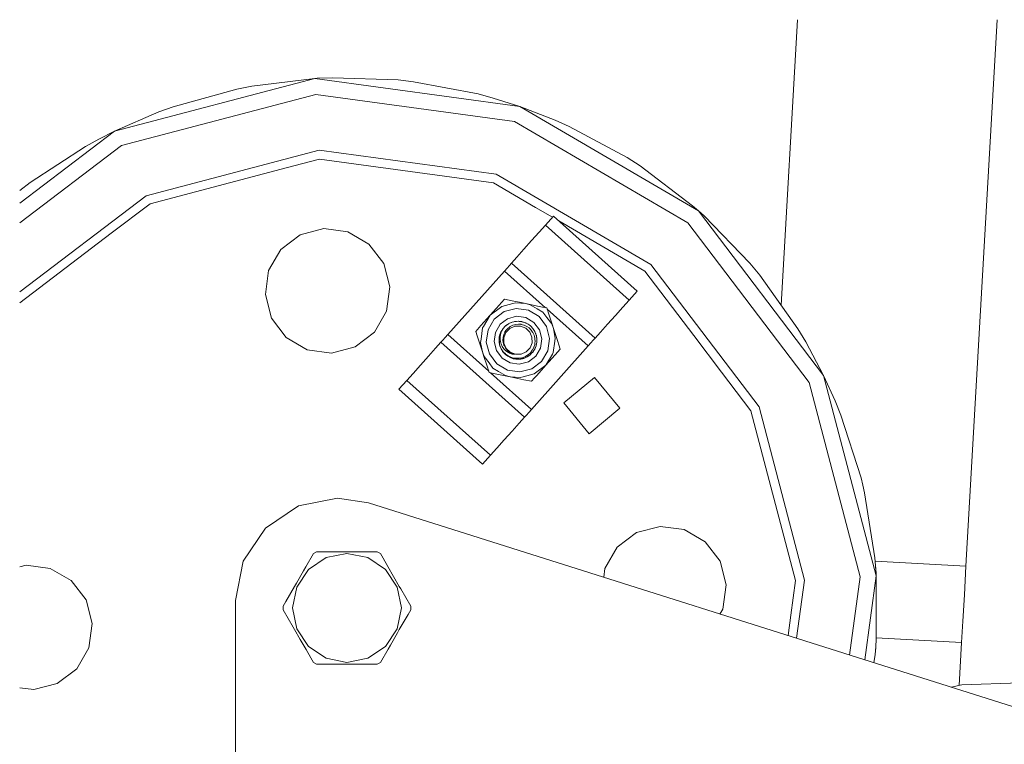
# Model space of a CAD drawing. Header units: millimetres. Extents: x 53056 to 116131, y -669674 to -625124.
# Tile 184 of 256: x 61603 to 61728, y -634429 to -634336. Entities that reach past the tile are written whole.
import ezdxf

# ---------------------------------------------------------------- set-up
doc = ezdxf.new("R2010")
doc.units = ezdxf.units.MM
doc.header["$MEASUREMENT"] = 0
doc.linetypes.add('DGN Style 1', pattern=[536.199087, 0.892178, -535.306909])
doc.layers.add('Side Cradle Tower Platform', color=7, linetype='Continuous', lineweight=0)

# ---------------------------------------------------------------- blocks, each defined once
blk = doc.blocks.new('*U55')
at = {"layer": 'Side Cradle Tower Platform', "color": 7, "linetype": 'Continuous', "lineweight": 0}
for p, q in [((-22892.08, 13062.87), (-22894.16, 13026.59)), ((-22870.62, 12993.37), (-22866.64, 13062.87)), ((-22963.42, 13054.05), (-22961.5, 13054.43)), ((-22961.5, 13054.43), (-22963.42, 13054.05)), ((-22953.5, 13055.4), (-22961.5, 13054.43)), ((-22961.5, 13054.43), (-22961.5, 13054.43)), ((-22953.19, 13055.42), (-22953.5, 13055.4)), ((-22953.5, 13055.4), (-22927.41, 13051.85)), ((-22953.19, 13055.42), (-22951.24, 13055.5)), ((-22951.23, 13055.5), (-22953.19, 13055.42)), ((-22953.19, 13055.42), (-22953.19, 13055.42)), ((-22951.23, 13055.5), (-22942.86, 13055.21)), ((-22951.23, 13055.5), (-22951.23, 13055.5)), ((-22951.23, 13055.5), (-22951.23, 13055.5)), ((-22951.23, 13055.5), (-22951.23, 13055.5)), ((-22942.86, 13055.21), (-22940.91, 13054.99)), ((-22942.86, 13055.21), (-22942.86, 13055.21)), ((-22940.91, 13054.99), (-22942.86, 13055.21)), ((-22940.91, 13054.99), (-22932.68, 13053.43)), ((-22940.91, 13054.99), (-22940.91, 13054.99)), ((-22971.49, 13051.81), (-22963.42, 13054.05)), ((-22963.42, 13054.05), (-22963.42, 13054.05)), ((-22932.68, 13053.43), (-22930.79, 13052.91)), ((-22932.68, 13053.43), (-22932.68, 13053.43)), ((-22932.68, 13053.43), (-22932.68, 13053.43)), ((-22930.79, 13052.91), (-22932.68, 13053.43)), ((-22930.79, 13052.91), (-22930.79, 13052.91)), ((-22927.41, 13051.85), (-22930.79, 13052.91)), ((-22978.96, 13048.7), (-22973.33, 13051.14)), ((-22973.33, 13051.14), (-22971.49, 13051.81)), ((-22971.49, 13051.81), (-22973.33, 13051.14)), ((-22973.33, 13051.14), (-22973.33, 13051.14)), ((-22971.49, 13051.81), (-22971.49, 13051.81)), ((-22922.9, 13050.11), (-22927.41, 13051.85)), ((-22922.9, 13050.11), (-22921.11, 13049.31)), ((-22922.9, 13050.11), (-22922.9, 13050.11)), ((-22921.11, 13049.31), (-22922.9, 13050.11)), ((-22980.96, 13047.68), (-22978.96, 13048.7)), ((-22921.11, 13049.31), (-22913.74, 13045.34)), ((-22921.11, 13049.31), (-22921.11, 13049.31)), ((-22921.11, 13049.31), (-22921.11, 13049.31)), ((-22982.68, 13046.74), (-22980.96, 13047.68)), ((-22980.96, 13047.68), (-22982.68, 13046.74)), ((-22980.96, 13047.68), (-22980.96, 13047.68)), ((-22989.7, 13042.17), (-22982.68, 13046.74)), ((-22982.68, 13046.74), (-22982.68, 13046.74)), ((-22982.68, 13046.74), (-22982.68, 13046.74)), ((-22952.94, 13046.28), (-22930.39, 13043.21)), ((-22952.87, 13045.14), (-22957.15, 13044.02)), ((-22913.74, 13045.34), (-22912.09, 13044.28)), ((-22913.74, 13045.34), (-22913.74, 13045.34)), ((-22912.09, 13044.28), (-22913.74, 13045.34)), ((-22912.09, 13044.28), (-22912.09, 13044.28)), ((-22912.09, 13044.28), (-22905.41, 13039.22)), ((-22912.09, 13044.28), (-22912.09, 13044.28)), ((-22991.04, 13041.14), (-22989.7, 13042.17)), ((-22989.7, 13042.17), (-22991.04, 13041.14)), ((-22989.7, 13042.17), (-22989.7, 13042.17)), ((-22905.41, 13039.22), (-22904.68, 13038.58)), ((-22904.68, 13038.58), (-22903.95, 13037.93)), ((-22923.12, 13037.88), (-22924.15, 13036.73)), ((-22923.12, 13037.88), (-22912.47, 13028.36)), ((-22898.12, 13031.92), (-22903.95, 13037.93)), ((-22924.15, 13036.73), (-22924.94, 13035.84)), ((-22924.15, 13036.73), (-22913.49, 13027.21)), ((-22928.47, 13031.89), (-22928.71, 13031.62)), ((-22928.47, 13031.89), (-22917.82, 13022.37)), ((-22898.12, 13031.91), (-22898.12, 13031.92)), ((-22896.87, 13030.4), (-22898.12, 13031.91)), ((-22929.35, 13030.9), (-22936.56, 13022.84)), ((-22929.35, 13030.9), (-22924.14, 13026.25)), ((-22892.03, 13023.57), (-22896.87, 13030.4)), ((-22913.49, 13027.21), (-22912.47, 13028.36)), ((-22929.73, 13026.9), (-22929.35, 13027.33)), ((-22929.73, 13026.9), (-22929.35, 13027.33)), ((-22928.39, 13027.13), (-22929.35, 13027.33)), ((-22914.28, 13026.32), (-22913.49, 13027.21)), ((-22931.18, 13025.28), (-22929.87, 13026.27)), ((-22924.53, 13026.33), (-22923.97, 13026.21)), ((-22923.91, 13026.04), (-22918.7, 13021.38)), ((-22931.58, 13024.84), (-22931.18, 13025.28)), ((-22931.58, 13024.84), (-22931.18, 13025.28)), ((-22928.78, 13024.23), (-22928.39, 13024.4)), ((-22928.39, 13024.4), (-22928.44, 13024.38)), ((-22928.39, 13024.4), (-22928.15, 13024.46)), ((-22928.15, 13024.46), (-22928.39, 13024.4)), ((-22928.15, 13024.46), (-22928.39, 13024.4)), ((-22928.15, 13024.46), (-22928.39, 13024.4)), ((-22928.07, 13024.48), (-22928.15, 13024.46)), ((-22928.07, 13024.48), (-22928.15, 13024.46)), ((-22928.07, 13024.48), (-22928.15, 13024.46)), ((-22928.07, 13024.48), (-22928.15, 13024.46)), ((-22928.04, 13024.49), (-22928.07, 13024.48)), ((-22928.01, 13024.49), (-22928.01, 13024.49)), ((-22927.62, 13024.52), (-22927.47, 13024.51)), ((-22927.16, 13024.48), (-22926.72, 13024.34)), ((-22927.13, 13024.47), (-22927.16, 13024.48)), ((-22927.13, 13024.47), (-22927.16, 13024.48)), ((-22927.13, 13024.47), (-22927.16, 13024.48)), ((-22927.13, 13024.47), (-22927.13, 13024.47)), ((-22927.09, 13024.46), (-22927.09, 13024.46)), ((-22929.67, 13023.41), (-22930.01, 13022.53)), ((-22929.76, 13023.24), (-22929.73, 13023.28)), ((-22929.66, 13023.41), (-22929.67, 13023.41)), ((-22929.47, 13023.67), (-22929.51, 13023.62)), ((-22929.47, 13023.67), (-22929.51, 13023.62)), ((-22929.51, 13023.62), (-22929.47, 13023.67)), ((-22929.2, 13023.95), (-22929.04, 13024.06)), ((-22929.03, 13024.07), (-22929.18, 13023.96)), ((-22929.18, 13023.96), (-22929.03, 13024.07)), ((-22929.03, 13024.07), (-22929.1, 13024.02)), ((-22929.01, 13024.08), (-22928.82, 13024.21)), ((-22928.82, 13024.21), (-22928.86, 13024.19)), ((-22928.82, 13024.21), (-22928.86, 13024.18)), ((-22928.86, 13024.18), (-22928.82, 13024.21)), ((-22928.68, 13024.27), (-22928.78, 13024.23)), ((-22928.68, 13024.27), (-22928.78, 13024.23)), ((-22928.68, 13024.27), (-22928.78, 13024.23)), ((-22928.78, 13024.23), (-22928.68, 13024.27)), ((-22926.65, 13024.32), (-22926.72, 13024.34)), ((-22926.33, 13024.14), (-22926.65, 13024.32)), ((-22926.33, 13024.14), (-22926.65, 13024.31)), ((-22926.04, 13023.92), (-22926.21, 13024.05)), ((-22926.04, 13023.92), (-22926.21, 13024.05)), ((-22926.04, 13023.92), (-22926.21, 13024.05)), ((-22925.89, 13023.32), (-22925.91, 13023.34)), ((-22925.48, 13023.2), (-22925.58, 13023.37)), ((-22925.58, 13023.37), (-22925.49, 13023.21)), ((-22925.48, 13023.2), (-22925.39, 13022.97)), ((-22923.11, 13023.6), (-22923.34, 13024.18)), ((-22923.29, 13024.16), (-22923.11, 13023.6)), ((-22922.56, 13021.94), (-22923.11, 13023.6)), ((-22923.11, 13023.6), (-22922.88, 13022.38)), ((-22957.11, 13022.45), (-22954.44, 13020.89)), ((-22937.44, 13021.86), (-22938.13, 13021.08)), ((-22937.44, 13021.86), (-22926.79, 13012.33)), ((-22936.56, 13022.84), (-22936.9, 13022.46)), ((-22936.56, 13022.84), (-22931.35, 13018.18)), ((-22932.7, 13022.28), (-22932.16, 13020.62)), ((-22932.16, 13020.62), (-22932.39, 13021.84)), ((-22930.04, 13021.97), (-22930.04, 13021.9)), ((-22930.04, 13021.97), (-22930.04, 13021.9)), ((-22930.04, 13021.97), (-22930.04, 13021.9)), ((-22930.04, 13021.91), (-22930.04, 13021.97)), ((-22930.04, 13021.9), (-22930.03, 13021.84)), ((-22930.04, 13021.9), (-22930.03, 13021.84)), ((-22930.03, 13021.84), (-22930.04, 13021.9)), ((-22930.02, 13022.42), (-22930.03, 13022.36)), ((-22930.02, 13022.42), (-22930.03, 13022.36)), ((-22930.03, 13022.36), (-22930.02, 13022.42)), ((-22930.03, 13022.18), (-22930.03, 13022.36)), ((-22930.01, 13022.53), (-22929.99, 13021.59)), ((-22929.91, 13022.88), (-22929.94, 13022.81)), ((-22925.84, 13021.79), (-22925.86, 13022.5)), ((-22925.37, 13022.92), (-22925.39, 13022.97)), ((-22925.31, 13022.77), (-22925.38, 13022.94)), ((-22925.31, 13022.77), (-22925.38, 13022.94)), ((-22925.29, 13022.71), (-22925.31, 13022.77)), ((-22925.29, 13022.71), (-22925.29, 13022.71)), ((-22925.26, 13022.51), (-22925.28, 13022.63)), ((-22925.25, 13021.77), (-22925.23, 13021.86)), ((-22925.25, 13021.77), (-22925.23, 13021.86)), ((-22918.06, 13022.1), (-22917.82, 13022.37)), ((-22931.97, 13020.06), (-22932.16, 13020.62)), ((-22930.03, 13021.83), (-22930, 13021.66)), ((-22930.03, 13021.83), (-22930, 13021.66)), ((-22930, 13021.66), (-22930.03, 13021.83)), ((-22929.97, 13021.51), (-22929.95, 13021.45)), ((-22929.97, 13021.51), (-22929.95, 13021.45)), ((-22929.97, 13021.51), (-22929.97, 13021.51)), ((-22929.95, 13021.45), (-22929.96, 13021.51)), ((-22929.95, 13021.45), (-22929.89, 13021.28)), ((-22929.89, 13021.28), (-22929.95, 13021.45)), ((-22929.68, 13020.86), (-22929.78, 13021.02)), ((-22929.68, 13020.86), (-22929.78, 13021.02)), ((-22929.68, 13020.86), (-22929.78, 13021.02)), ((-22929.54, 13020.63), (-22929.6, 13020.73)), ((-22929.51, 13020.6), (-22929.29, 13020.36)), ((-22929.41, 13021.47), (-22929.36, 13021.38)), ((-22929.17, 13021.04), (-22928.64, 13020.53)), ((-22928.98, 13020.8), (-22928.73, 13020.59)), ((-22925.91, 13013.32), (-22918.7, 13021.38)), ((-22925.89, 13020.45), (-22925.75, 13020.6)), ((-22925.89, 13020.45), (-22925.75, 13020.6)), ((-22925.75, 13020.6), (-22925.8, 13020.54)), ((-22925.71, 13020.65), (-22925.61, 13020.82)), ((-22925.36, 13021.32), (-22925.32, 13021.41)), ((-22925.31, 13021.47), (-22925.27, 13021.69)), ((-22925.31, 13021.47), (-22925.27, 13021.69)), ((-22925.31, 13021.47), (-22925.27, 13021.69)), ((-22925.27, 13021.69), (-22925.28, 13021.64)), ((-22925.27, 13021.69), (-22925.25, 13021.77)), ((-22925.27, 13021.69), (-22925.25, 13021.77)), ((-22929.66, 13019.84), (-22928.64, 13019.24)), ((-22929.22, 13020.3), (-22928.93, 13020.08)), ((-22928.93, 13020.08), (-22929.22, 13020.3)), ((-22928.93, 13020.08), (-22929.22, 13020.3)), ((-22929.21, 13020.35), (-22928.9, 13020.13)), ((-22928.69, 13020.45), (-22928.85, 13020.54)), ((-22928.71, 13019.96), (-22928.69, 13019.95)), ((-22928.69, 13019.95), (-22928.61, 13019.9)), ((-22928.64, 13020.53), (-22928.08, 13020.29)), ((-22928.61, 13019.9), (-22928.55, 13019.88)), ((-22928.1, 13019.74), (-22928.4, 13019.83)), ((-22928.08, 13020.29), (-22928.34, 13020.33)), ((-22928.18, 13019.76), (-22928.17, 13019.76)), ((-22927.19, 13019.74), (-22927.11, 13019.76)), ((-22927.19, 13019.74), (-22927.11, 13019.76)), ((-22927.19, 13019.74), (-22927.11, 13019.76)), ((-22927.11, 13019.76), (-22927.06, 13019.77)), ((-22927.11, 13019.76), (-22927.06, 13019.77)), ((-22927.11, 13019.76), (-22927.06, 13019.77)), ((-22927.06, 13019.77), (-22926.94, 13019.8)), ((-22927.06, 13019.77), (-22926.94, 13019.8)), ((-22926.94, 13019.8), (-22926.87, 13019.82)), ((-22926.94, 13019.8), (-22926.87, 13019.82)), ((-22926.45, 13020.01), (-22926.4, 13020.04)), ((-22926.4, 13020.04), (-22926.4, 13020.03)), ((-22926.39, 13020.04), (-22926.34, 13020.08)), ((-22926.26, 13020.14), (-22926.08, 13020.27)), ((-22926.26, 13020.14), (-22926.08, 13020.27)), ((-22926.26, 13020.14), (-22926.08, 13020.27)), ((-22925.89, 13020.45), (-22925.8, 13020.54)), ((-22925.8, 13020.54), (-22925.89, 13020.45)), ((-22923.69, 13019.38), (-22924.08, 13018.94)), ((-22923.69, 13019.38), (-22924.08, 13018.94)), ((-22930.32, 13019.1), (-22928.96, 13018.3)), ((-22924.08, 13018.94), (-22925.39, 13017.95)), ((-22925.25, 13017.63), (-22924.08, 13018.94)), ((-22941.77, 13017.01), (-22942.8, 13015.87)), ((-22941.77, 13017.01), (-22931.12, 13007.49)), ((-22931.12, 13017.97), (-22925.91, 13013.32)), ((-22930.32, 13017.81), (-22930.73, 13017.89)), ((-22930.32, 13017.81), (-22928.6, 13017.45)), ((-22930.32, 13017.81), (-22928.61, 13017.45)), ((-22928.6, 13017.45), (-22929.2, 13017.62)), ((-22928.03, 13017.33), (-22928.6, 13017.45)), ((-22925.91, 13016.89), (-22926.88, 13017.09)), ((-22917.9, 13017.37), (-22921.81, 13014.14)), ((-22914.66, 13013.45), (-22917.9, 13017.37)), ((-22942.8, 13015.87), (-22932.14, 13006.34)), ((-22926.25, 13012.94), (-22925.91, 13013.32)), ((-22921.81, 13014.14), (-22918.58, 13010.22)), ((-22918.58, 13010.22), (-22914.66, 13013.45)), ((-22927.48, 13011.56), (-22926.79, 13012.33)), ((-22886.54, 13012.58), (-22883.98, 13004.61)), ((-22932.14, 13006.34), (-22931.12, 13007.49)), ((-22883.98, 13004.61), (-22883.75, 13003.66)), ((-22883.75, 13003.66), (-22883.98, 13004.61)), ((-22883.75, 13003.66), (-22883.53, 13002.7)), ((-22950.58, 13002.02), (-22946.65, 13001.42)), ((-22883.53, 13002.7), (-22882.22, 12994.43)), ((-22883.53, 13002.7), (-22883.53, 13002.7)), ((-22946.65, 13001.42), (-22854.67, 12972.36)), ((-22954.61, 12993.31), (-22953.65, 12994.98)), ((-22953.65, 12994.98), (-22953.26, 12995.2)), ((-22953.65, 12994.98), (-22953.26, 12995.2)), ((-22953.26, 12995.2), (-22952.56, 12995.2)), ((-22945.53, 12995.2), (-22945.14, 12994.98)), ((-22945.53, 12995.2), (-22945.14, 12994.98)), ((-22945.14, 12994.98), (-22944.79, 12994.38)), ((-22882.22, 12994.43), (-22882.23, 12994.43)), ((-22882.22, 12994.43), (-22882.14, 12993.45)), ((-22963.58, 12989.02), (-22962.59, 12994)), ((-22882.19, 12994.03), (-22870.62, 12993.37)), ((-22882.13, 12993.28), (-22882.07, 12992.48)), ((-22870.83, 12989.73), (-22870.62, 12993.37)), ((-22882.05, 12992.16), (-22882.04, 12984.1)), ((-22942.55, 12990.49), (-22941.27, 12988.28)), ((-22963.58, 12916.25), (-22963.58, 12989.02)), ((-22957.51, 12988.28), (-22957.17, 12988.88)), ((-22957.51, 12988.06), (-22957.51, 12988.28)), ((-22957.51, 12988.26), (-22957.51, 12988.28)), ((-22957.51, 12987.83), (-22957.51, 12988.06)), ((-22942.46, 12988.06), (-22942.99, 12985.41)), ((-22941.27, 12988.28), (-22941.27, 12988.06)), ((-22941.27, 12988.06), (-22941.27, 12987.83)), ((-22956.24, 12985.62), (-22957.51, 12987.83)), ((-22941.27, 12987.83), (-22941.62, 12987.23)), ((-22941.27, 12987.86), (-22941.27, 12987.83)), ((-22882.04, 12984.27), (-22871.18, 12983.65)), ((-22882.1, 12983.12), (-22882.18, 12982.15)), ((-22882.11, 12983.03), (-22882.18, 12982.15)), ((-22882.04, 12984.1), (-22882.1, 12983.12)), ((-22882.04, 12984.1), (-22882.04, 12984.1)), ((-22871.49, 12978.2), (-22871.18, 12983.65)), ((-22944.17, 12982.81), (-22945.14, 12981.14)), ((-22882.18, 12982.15), (-22882.34, 12981.1)), ((-22882.18, 12982.15), (-22882.18, 12982.15)), ((-22953.65, 12981.14), (-22953.99, 12981.74)), ((-22953.26, 12980.91), (-22953.65, 12981.14)), ((-22945.53, 12980.91), (-22946.22, 12980.91)), ((-22945.14, 12981.14), (-22945.53, 12980.91)), ((-22871.14, 12978.27), (-22872.5, 12978)), ((-22863.73, 12978.55), (-22871.14, 12978.27))]:
    blk.add_line(p, q, dxfattribs=at)
at = {"layer": 'Side Cradle Tower Platform', "color": 7, "linetype": 'Continuous', "lineweight": 0, "flags": 128}
for points in [[(-22991.04, 13039.52), (-22978.96, 13048.7), (-22953.5, 13055.4)], [(-22991.04, 13037.02), (-22978.07, 13046.88), (-22953.37, 13053.38), (-22928.08, 13049.93), (-22906.02, 13037.06), (-22890.57, 13016.73), (-22884.07, 12992.04), (-22885.43, 12982.08)], [(-22927.41, 13051.85), (-22904.68, 13038.58), (-22888.75, 13017.62), (-22882.05, 12992.16), (-22883.51, 12981.47)], [(-22991.04, 13028.26), (-22974.95, 13040.49), (-22952.94, 13046.28)], [(-22923.24, 13037.74), (-22925.42, 13039.01), (-22930.76, 13042.13), (-22952.87, 13045.14)], [(-22957.15, 13044.02), (-22974.45, 13039.46), (-22979.38, 13035.72), (-22991.04, 13026.86)], [(-22930.39, 13043.21), (-22910.73, 13031.74), (-22896.96, 13013.62), (-22891.17, 12991.61), (-22892.18, 12984.21)], [(-22893.26, 12984.55), (-22892.91, 12987.16), (-22892.31, 12991.54), (-22897.99, 13013.12), (-22901.73, 13018.04), (-22905.27, 13022.7), (-22911.49, 13030.88), (-22922.45, 13037.28)], [(-22954.44, 13020.89), (-22951.37, 13020.47), (-22948.37, 13021.26), (-22945.91, 13023.13), (-22944.35, 13025.81), (-22943.93, 13028.88), (-22944.72, 13031.87), (-22946.59, 13034.34), (-22949.27, 13035.9), (-22952.33, 13036.32), (-22955.33, 13035.53), (-22957.8, 13033.66), (-22959.36, 13030.98), (-22959.77, 13027.91), (-22958.99, 13024.92), (-22957.11, 13022.45)], [(-22924.94, 13035.84), (-22925.89, 13034.78), (-22926.88, 13033.67), (-22927.78, 13032.66), (-22928.47, 13031.89)], [(-22928.71, 13031.62), (-22929.01, 13031.28), (-22929.35, 13030.9)], [(-22931.18, 13025.28), (-22930.02, 13026.59), (-22929.73, 13026.9)], [(-22929.87, 13026.27), (-22929.7, 13026.4), (-22928.29, 13026.77), (-22927.9, 13026.87), (-22926.66, 13026.77), (-22926.06, 13026.61), (-22925.18, 13026.09), (-22924.46, 13025.66), (-22923.96, 13024.99), (-22923.34, 13024.18)], [(-22924.53, 13026.33), (-22924.95, 13026.41), (-22926.66, 13026.77), (-22927.24, 13026.89), (-22928.39, 13027.13)], [(-22928.96, 13018.3), (-22927.41, 13018.08), (-22925.88, 13018.47), (-22924.62, 13019.42), (-22923.82, 13020.78), (-22923.6, 13022.34), (-22924, 13023.86), (-22924.94, 13025.12), (-22926.3, 13025.92), (-22927.86, 13026.14), (-22929.38, 13025.75), (-22930.64, 13024.8), (-22931.44, 13023.44), (-22931.66, 13021.88), (-22931.27, 13020.36), (-22930.32, 13019.1)], [(-22923.97, 13026.21), (-22923.66, 13025.28), (-22923.29, 13024.16)], [(-22917.82, 13022.37), (-22917.13, 13023.14), (-22916.23, 13024.15), (-22915.24, 13025.26), (-22914.28, 13026.32)], [(-22932.7, 13022.28), (-22932.83, 13022.69), (-22933.01, 13023.23), (-22932.36, 13023.97), (-22931.58, 13024.84)], [(-22932.39, 13021.84), (-22932.33, 13022.24), (-22932.13, 13023.68), (-22932.02, 13023.87), (-22931.18, 13025.28)], [(-22928.64, 13019.24), (-22927.46, 13019.07), (-22926.31, 13019.37), (-22925.36, 13020.08), (-22924.76, 13021.11), (-22924.6, 13022.28), (-22924.89, 13023.43), (-22925.61, 13024.38), (-22926.63, 13024.98), (-22927.8, 13025.15), (-22928.95, 13024.85), (-22929.9, 13024.14), (-22930.5, 13023.11), (-22930.67, 13021.94), (-22930.37, 13020.79), (-22929.66, 13019.84)], [(-22928.39, 13024.4), (-22928.48, 13024.37), (-22928.78, 13024.23)], [(-22928.39, 13024.4), (-22928.45, 13024.38), (-22928.46, 13024.38)], [(-22928.39, 13024.4), (-22928.45, 13024.38), (-22928.46, 13024.38)], [(-22928.46, 13024.38), (-22928.45, 13024.38), (-22928.39, 13024.4)], [(-22927.96, 13024.49), (-22928.07, 13024.48), (-22928.15, 13024.46), (-22928.39, 13024.4), (-22928.39, 13024.4)], [(-22927.62, 13024.52), (-22928.01, 13024.49), (-22928.07, 13024.48)], [(-22927.62, 13024.52), (-22927.62, 13024.52), (-22928.07, 13024.48), (-22928.05, 13024.49), (-22927.83, 13024.5)], [(-22927.94, 13024.5), (-22928.01, 13024.49), (-22928.07, 13024.48)], [(-22927.99, 13024.49), (-22928.01, 13024.49), (-22928.07, 13024.48)], [(-22927.21, 13024.48), (-22927.43, 13024.51), (-22927.55, 13024.52), (-22927.62, 13024.52)], [(-22927.37, 13024.5), (-22927.59, 13024.52), (-22927.62, 13024.52)], [(-22927.62, 13024.52), (-22927.55, 13024.52), (-22927.55, 13024.52)], [(-22927.62, 13024.52), (-22927.55, 13024.52), (-22927.42, 13024.5)], [(-22927.42, 13024.5), (-22927.55, 13024.52), (-22927.55, 13024.52)], [(-22927.16, 13024.48), (-22927.16, 13024.48), (-22927.21, 13024.48), (-22927.47, 13024.51), (-22927.44, 13024.5)], [(-22926.72, 13024.34), (-22927.13, 13024.47), (-22927.16, 13024.48)], [(-22926.72, 13024.34), (-22927.09, 13024.46), (-22927.13, 13024.47)], [(-22926.72, 13024.34), (-22927.09, 13024.46), (-22927.13, 13024.47)], [(-22927.07, 13024.45), (-22927.09, 13024.46), (-22927.13, 13024.47)], [(-22929.66, 13023.41), (-22929.66, 13023.41), (-22929.8, 13023.17), (-22929.9, 13022.93), (-22929.91, 13022.91), (-22930.01, 13022.53), (-22930.01, 13022.49), (-22930.04, 13022.02), (-22929.99, 13021.59), (-22929.97, 13021.52), (-22929.93, 13021.4), (-22929.75, 13021), (-22929.58, 13020.75), (-22929.5, 13020.65), (-22929.21, 13020.36), (-22929.21, 13020.35)], [(-22928.85, 13020.54), (-22929.19, 13020.78), (-22929.31, 13020.9), (-22929.33, 13020.93), (-22929.43, 13021.03), (-22929.63, 13021.33), (-22929.76, 13021.64), (-22929.8, 13021.72), (-22929.85, 13021.98), (-22929.89, 13022.15), (-22929.89, 13022.51), (-22929.89, 13022.58), (-22929.82, 13023.01), (-22929.72, 13023.27), (-22929.66, 13023.41), (-22929.51, 13023.62), (-22929.2, 13023.95)], [(-22929.76, 13023.24), (-22929.79, 13023.18), (-22929.8, 13023.17)], [(-22929.8, 13023.17), (-22929.79, 13023.18), (-22929.76, 13023.24)], [(-22929.8, 13023.17), (-22929.79, 13023.18), (-22929.76, 13023.24)], [(-22929.51, 13023.62), (-22929.57, 13023.55), (-22929.66, 13023.41)], [(-22929.51, 13023.62), (-22929.55, 13023.57), (-22929.56, 13023.56)], [(-22929.51, 13023.62), (-22929.55, 13023.57), (-22929.56, 13023.56)], [(-22929.51, 13023.62), (-22929.55, 13023.57), (-22929.56, 13023.56)], [(-22929.56, 13023.56), (-22929.55, 13023.57), (-22929.51, 13023.62)], [(-22925.91, 13023.34), (-22925.96, 13023.41), (-22926.22, 13023.67), (-22926.5, 13023.87), (-22926.84, 13024.03), (-22926.88, 13024.04), (-22927.22, 13024.13), (-22927.27, 13024.14), (-22927.58, 13024.16), (-22927.93, 13024.12), (-22928.07, 13024.08), (-22928.07, 13024.08), (-22928.29, 13024.02), (-22928.61, 13023.86), (-22928.77, 13023.74), (-22928.89, 13023.66), (-22929.05, 13023.48), (-22929.13, 13023.4), (-22929.29, 13023.17), (-22929.31, 13023.13), (-22929.45, 13022.81), (-22929.53, 13022.48), (-22929.53, 13022.46), (-22929.53, 13022.45), (-22929.55, 13022.13), (-22929.51, 13021.79), (-22929.48, 13021.7), (-22929.41, 13021.47)], [(-22929.2, 13023.95), (-22929.25, 13023.9), (-22929.51, 13023.62)], [(-22925.86, 13022.5), (-22926.14, 13023.15), (-22926.65, 13023.64), (-22927.31, 13023.9), (-22928.02, 13023.89), (-22928.67, 13023.6), (-22929.16, 13023.09), (-22929.42, 13022.43), (-22929.41, 13021.72), (-22929.12, 13021.07), (-22928.61, 13020.58), (-22927.95, 13020.32), (-22927.24, 13020.33), (-22926.59, 13020.62), (-22926.1, 13021.13), (-22925.84, 13021.79)], [(-22929.2, 13023.95), (-22929.24, 13023.91), (-22929.24, 13023.91)], [(-22929.2, 13023.95), (-22929.24, 13023.91), (-22929.24, 13023.91)], [(-22929.2, 13023.95), (-22929.24, 13023.91), (-22929.24, 13023.91)], [(-22929.24, 13023.91), (-22929.24, 13023.91), (-22929.2, 13023.95)], [(-22929.02, 13024.07), (-22929.01, 13024.08), (-22929.2, 13023.95), (-22929.2, 13023.95)], [(-22928.82, 13024.21), (-22928.89, 13024.17), (-22929.01, 13024.08), (-22929.05, 13024.05)], [(-22928.9, 13020.13), (-22928.71, 13020.03), (-22928.31, 13019.88), (-22928.04, 13019.84), (-22927.98, 13019.83), (-22927.89, 13019.81), (-22927.49, 13019.82), (-22927.14, 13019.88), (-22927.1, 13019.89), (-22926.68, 13020.05), (-22926.68, 13020.05), (-22926.36, 13020.25), (-22926.34, 13020.26), (-22926.05, 13020.52), (-22925.81, 13020.83), (-22925.77, 13020.92), (-22925.75, 13020.95), (-22925.61, 13021.21), (-22925.5, 13021.58), (-22925.48, 13021.73), (-22925.46, 13021.98), (-22925.47, 13022.19), (-22925.48, 13022.36), (-22925.53, 13022.57), (-22925.58, 13022.74), (-22925.73, 13023.08), (-22925.89, 13023.32)], [(-22926.34, 13024.15), (-22926.44, 13024.2), (-22926.69, 13024.33), (-22926.72, 13024.34)], [(-22926.65, 13024.31), (-22926.65, 13024.32), (-22926.72, 13024.34)], [(-22926.72, 13024.34), (-22926.65, 13024.32), (-22926.66, 13024.32)], [(-22926.72, 13024.34), (-22926.33, 13024.14), (-22926.21, 13024.05)], [(-22926.33, 13024.14), (-22926.65, 13024.32), (-22926.66, 13024.32)], [(-22926.04, 13023.92), (-22926.04, 13023.92), (-22926.21, 13024.05), (-22926.21, 13024.05)], [(-22925.73, 13023.59), (-22925.99, 13023.88), (-22926.04, 13023.92)], [(-22925.73, 13023.59), (-22925.99, 13023.88), (-22926.04, 13023.92)], [(-22925.98, 13023.86), (-22925.99, 13023.88), (-22926.04, 13023.92)], [(-22925.73, 13023.59), (-22925.99, 13023.88), (-22926.04, 13023.92)], [(-22926.04, 13023.92), (-22925.73, 13023.59), (-22925.66, 13023.49)], [(-22925.57, 13023.35), (-22925.66, 13023.49), (-22925.68, 13023.53), (-22925.73, 13023.59)], [(-22925.68, 13023.53), (-22925.68, 13023.53), (-22925.73, 13023.59)], [(-22925.68, 13023.53), (-22925.68, 13023.53), (-22925.73, 13023.59)], [(-22925.68, 13023.53), (-22925.68, 13023.53), (-22925.73, 13023.59)], [(-22925.48, 13023.2), (-22925.48, 13023.2), (-22925.66, 13023.49), (-22925.65, 13023.47)], [(-22925.49, 13023.21), (-22925.66, 13023.49), (-22925.66, 13023.49)], [(-22925.39, 13022.97), (-22925.45, 13023.13), (-22925.48, 13023.2)], [(-22925.45, 13023.13), (-22925.45, 13023.13), (-22925.48, 13023.2)], [(-22925.48, 13023.2), (-22925.45, 13023.13), (-22925.45, 13023.13)], [(-22925.45, 13023.13), (-22925.45, 13023.13), (-22925.48, 13023.2)], [(-22892.03, 13023.57), (-22891.02, 13021.89), (-22888.75, 13017.62)], [(-22936.9, 13022.46), (-22937.21, 13022.12), (-22937.44, 13021.86)], [(-22930.03, 13022.36), (-22930.04, 13022.3), (-22930.04, 13022.13)], [(-22930.03, 13022.36), (-22930.04, 13022.3), (-22930.04, 13022.13)], [(-22930.03, 13022.36), (-22930.04, 13022.3), (-22930.04, 13022.13)], [(-22930.04, 13022.28), (-22930.04, 13022.3), (-22930.03, 13022.36)], [(-22930.01, 13021.75), (-22930.02, 13021.84), (-22930.04, 13021.9), (-22930.03, 13021.96)], [(-22930.02, 13022.42), (-22930.03, 13022.36), (-22930.03, 13022.36)], [(-22930.03, 13021.89), (-22930.03, 13021.87), (-22930.03, 13021.84), (-22930, 13021.66)], [(-22929.94, 13022.81), (-22929.96, 13022.76), (-22929.98, 13022.65)], [(-22929.94, 13022.81), (-22929.96, 13022.76), (-22929.98, 13022.65)], [(-22929.98, 13022.65), (-22929.96, 13022.76), (-22929.95, 13022.76)], [(-22929.97, 13022.69), (-22929.94, 13022.81), (-22929.92, 13022.87)], [(-22929.94, 13022.81), (-22929.96, 13022.76), (-22929.97, 13022.65)], [(-22929.94, 13022.81), (-22929.96, 13022.76), (-22929.95, 13022.76)], [(-22925.38, 13022.96), (-22925.39, 13022.97), (-22925.31, 13022.77), (-22925.31, 13022.77)], [(-22925.31, 13022.77), (-22925.29, 13022.71), (-22925.3, 13022.71)], [(-22925.28, 13022.63), (-22925.29, 13022.71), (-22925.31, 13022.77)], [(-22925.28, 13022.63), (-22925.29, 13022.71), (-22925.31, 13022.77)], [(-22925.31, 13022.77), (-22925.28, 13022.63), (-22925.23, 13022.32), (-22925.23, 13021.86)], [(-22925.23, 13022.32), (-22925.23, 13022.38), (-22925.28, 13022.63), (-22925.29, 13022.71), (-22925.3, 13022.71)], [(-22925.28, 13022.63), (-22925.29, 13022.71), (-22925.29, 13022.71)], [(-22925.23, 13022.32), (-22925.23, 13022.38), (-22925.26, 13022.51), (-22925.28, 13022.63)], [(-22925.23, 13022.32), (-22925.23, 13022.38), (-22925.28, 13022.63)], [(-22925.27, 13021.67), (-22925.28, 13021.64), (-22925.27, 13021.69), (-22925.23, 13021.86), (-22925.23, 13021.86)], [(-22925.27, 13021.69), (-22925.27, 13021.69), (-22925.25, 13021.77), (-22925.23, 13021.86)], [(-22925.23, 13022.32), (-22925.23, 13022.38), (-22925.26, 13022.5)], [(-22925.23, 13021.86), (-22925.23, 13021.92), (-22925.23, 13022.32)], [(-22925.23, 13021.86), (-22925.23, 13021.92), (-22925.23, 13022.32)], [(-22925.23, 13021.86), (-22925.23, 13021.92), (-22925.23, 13022.32)], [(-22925.23, 13021.86), (-22925.23, 13021.92), (-22925.23, 13021.94)], [(-22922.88, 13022.38), (-22922.93, 13021.98), (-22923.14, 13020.54), (-22923.25, 13020.35), (-22924.08, 13018.94)], [(-22922.56, 13021.94), (-22922.43, 13021.54), (-22922.25, 13020.99), (-22922.9, 13020.25), (-22923.69, 13019.38)], [(-22918.7, 13021.38), (-22918.36, 13021.76), (-22918.06, 13022.1)], [(-22938.13, 13021.08), (-22939.03, 13020.07), (-22940.03, 13018.96), (-22940.98, 13017.9)], [(-22929.2, 13017.62), (-22930.09, 13018.14), (-22930.81, 13018.56), (-22931.31, 13019.23), (-22931.92, 13020.04), (-22932.16, 13020.62)], [(-22929.98, 13021.56), (-22929.97, 13021.51), (-22929.95, 13021.45)], [(-22929.98, 13021.56), (-22929.97, 13021.51), (-22929.95, 13021.45)], [(-22929.95, 13021.45), (-22929.86, 13021.22), (-22929.86, 13021.22)], [(-22929.95, 13021.45), (-22929.95, 13021.45), (-22929.78, 13021.02), (-22929.79, 13021.04)], [(-22929.89, 13021.3), (-22929.82, 13021.09), (-22929.81, 13021.08)], [(-22929.61, 13020.75), (-22929.6, 13020.73), (-22929.78, 13021.02), (-22929.82, 13021.09), (-22929.81, 13021.08)], [(-22929.82, 13021.09), (-22929.82, 13021.09), (-22929.81, 13021.08)], [(-22929.78, 13021.02), (-22929.82, 13021.09), (-22929.82, 13021.09)], [(-22929.82, 13021.09), (-22929.82, 13021.09), (-22929.81, 13021.08)], [(-22929.78, 13021.02), (-22929.82, 13021.09), (-22929.82, 13021.09)], [(-22929.78, 13021.02), (-22929.82, 13021.09), (-22929.82, 13021.09)], [(-22929.69, 13020.87), (-22929.61, 13020.73), (-22929.58, 13020.69), (-22929.54, 13020.63)], [(-22929.58, 13020.69), (-22929.58, 13020.69), (-22929.54, 13020.63)], [(-22929.58, 13020.69), (-22929.58, 13020.69), (-22929.54, 13020.63)], [(-22929.54, 13020.63), (-22929.58, 13020.69), (-22929.58, 13020.69)], [(-22929.54, 13020.63), (-22929.54, 13020.63), (-22929.51, 13020.6), (-22929.22, 13020.3), (-22929.27, 13020.34), (-22929.27, 13020.34)], [(-22929.51, 13020.6), (-22929.27, 13020.34), (-22929.22, 13020.3)], [(-22929.22, 13020.3), (-22929.27, 13020.34), (-22929.51, 13020.6)], [(-22929.39, 13020.47), (-22929.42, 13020.5), (-22929.51, 13020.6)], [(-22929.36, 13021.38), (-22929.24, 13021.14), (-22929.23, 13021.14)], [(-22928.99, 13020.82), (-22928.98, 13020.8), (-22929.17, 13021.04), (-22929.24, 13021.14), (-22929.2, 13021.09), (-22929.2, 13021.09)], [(-22928.44, 13020.42), (-22928.43, 13020.41), (-22928.64, 13020.53), (-22928.73, 13020.59), (-22928.73, 13020.59)], [(-22925.89, 13020.45), (-22925.89, 13020.45), (-22925.75, 13020.6), (-22925.75, 13020.6)], [(-22925.8, 13020.54), (-22925.8, 13020.54), (-22925.75, 13020.6)], [(-22925.28, 13021.64), (-22925.32, 13021.41), (-22925.5, 13020.98), (-22925.61, 13020.82), (-22925.75, 13020.6)], [(-22925.75, 13020.6), (-22925.71, 13020.65), (-22925.61, 13020.82)], [(-22925.75, 13020.6), (-22925.71, 13020.65), (-22925.61, 13020.81), (-22925.61, 13020.82)], [(-22925.75, 13020.6), (-22925.71, 13020.65), (-22925.61, 13020.82)], [(-22925.75, 13020.6), (-22925.71, 13020.65), (-22925.61, 13020.82)], [(-22925.5, 13020.98), (-22925.47, 13021.04), (-22925.32, 13021.41)], [(-22925.5, 13020.98), (-22925.47, 13021.04), (-22925.32, 13021.41)], [(-22925.5, 13020.98), (-22925.47, 13021.04), (-22925.32, 13021.41)], [(-22925.5, 13020.98), (-22925.47, 13021.04), (-22925.46, 13021.06)], [(-22925.32, 13021.41), (-22925.31, 13021.46), (-22925.28, 13021.64)], [(-22925.32, 13021.42), (-22925.31, 13021.46), (-22925.31, 13021.47)], [(-22925.32, 13021.42), (-22925.31, 13021.46), (-22925.31, 13021.47)], [(-22925.32, 13021.41), (-22925.31, 13021.46), (-22925.31, 13021.47), (-22925.31, 13021.47)], [(-22930.73, 13017.89), (-22930.73, 13017.89), (-22931.3, 13018.01), (-22931.6, 13018.94), (-22931.97, 13020.06)], [(-22929.4, 13020.48), (-22929.27, 13020.34), (-22929.27, 13020.34)], [(-22929.27, 13020.34), (-22929.27, 13020.34), (-22929.22, 13020.3)], [(-22928.95, 13020.09), (-22928.93, 13020.08), (-22929.22, 13020.3), (-22929.24, 13020.32)], [(-22928.93, 13020.08), (-22928.61, 13019.9), (-22928.55, 13019.88), (-22928.93, 13020.08)], [(-22928.93, 13020.08), (-22928.93, 13020.08), (-22928.55, 13019.88), (-22928.4, 13019.83), (-22928.4, 13019.83)], [(-22928.34, 13020.33), (-22928.35, 13020.33), (-22928.69, 13020.45)], [(-22928.69, 13019.95), (-22928.61, 13019.9), (-22928.55, 13019.88)], [(-22928.69, 13019.95), (-22928.61, 13019.9), (-22928.55, 13019.88)], [(-22928.54, 13019.88), (-22928.18, 13019.76), (-22928.1, 13019.74)], [(-22928.43, 13020.41), (-22928.33, 13020.38), (-22928.08, 13020.29)], [(-22928.4, 13019.83), (-22928.18, 13019.76), (-22928.1, 13019.74)], [(-22928.25, 13019.78), (-22928.18, 13019.76), (-22928.1, 13019.74)], [(-22928.25, 13019.78), (-22928.18, 13019.76), (-22928.1, 13019.74)], [(-22928.1, 13019.74), (-22928.1, 13019.74), (-22928.05, 13019.74), (-22927.64, 13019.7), (-22927.72, 13019.7), (-22927.71, 13019.7)], [(-22927.91, 13019.72), (-22927.72, 13019.7), (-22927.71, 13019.7)], [(-22927.91, 13019.72), (-22927.72, 13019.7), (-22927.71, 13019.7)], [(-22927.64, 13019.7), (-22927.72, 13019.7), (-22927.91, 13019.72)], [(-22927.64, 13019.7), (-22927.64, 13019.7), (-22927.72, 13019.7), (-22927.91, 13019.72)], [(-22927.64, 13019.7), (-22927.72, 13019.7), (-22927.71, 13019.7)], [(-22927.44, 13019.72), (-22927.25, 13019.73), (-22927.19, 13019.74), (-22927.64, 13019.7), (-22927.67, 13019.7)], [(-22927.64, 13019.7), (-22927.31, 13019.72), (-22927.25, 13019.73), (-22927.19, 13019.74)], [(-22927.33, 13019.72), (-22927.25, 13019.73), (-22927.19, 13019.74)], [(-22927.19, 13019.74), (-22927.25, 13019.73), (-22927.33, 13019.72)], [(-22927.21, 13019.74), (-22927.19, 13019.74), (-22927.11, 13019.76), (-22927.06, 13019.77), (-22926.87, 13019.82), (-22926.87, 13019.82)], [(-22927.06, 13019.77), (-22926.94, 13019.8), (-22926.87, 13019.82)], [(-22925.89, 13020.45), (-22926.07, 13020.27), (-22926.26, 13020.14), (-22926.45, 13020.01), (-22926.87, 13019.82)], [(-22926.87, 13019.82), (-22926.81, 13019.84), (-22926.45, 13020.01)], [(-22926.87, 13019.82), (-22926.81, 13019.84), (-22926.45, 13020.01)], [(-22926.87, 13019.82), (-22926.81, 13019.84), (-22926.79, 13019.85)], [(-22926.87, 13019.82), (-22926.81, 13019.84), (-22926.79, 13019.85)], [(-22926.45, 13020.01), (-22926.4, 13020.04), (-22926.26, 13020.14), (-22926.26, 13020.14)], [(-22926.45, 13020.01), (-22926.4, 13020.04), (-22926.4, 13020.04)], [(-22926.45, 13020.01), (-22926.4, 13020.04), (-22926.4, 13020.04)], [(-22926.39, 13020.04), (-22926.34, 13020.08), (-22926.26, 13020.14), (-22926.26, 13020.14)], [(-22926.39, 13020.04), (-22926.26, 13020.14), (-22926.26, 13020.14)], [(-22926.34, 13020.08), (-22926.26, 13020.14), (-22926.26, 13020.14)], [(-22926.07, 13020.27), (-22926.03, 13020.31), (-22925.89, 13020.45)], [(-22926.07, 13020.27), (-22926.03, 13020.31), (-22925.89, 13020.45)], [(-22926.07, 13020.27), (-22926.03, 13020.31), (-22925.89, 13020.45)], [(-22926.07, 13020.27), (-22926.03, 13020.31), (-22925.89, 13020.45)], [(-22940.98, 13017.9), (-22940.98, 13017.9), (-22941.77, 13017.01)], [(-22925.39, 13017.95), (-22925.57, 13017.82), (-22926.98, 13017.46), (-22927.37, 13017.36), (-22928.6, 13017.45)], [(-22926.88, 13017.09), (-22928.03, 13017.33), (-22928.6, 13017.45)], [(-22925.91, 13016.89), (-22925.53, 13017.32), (-22925.25, 13017.63)], [(-22888.75, 13017.62), (-22887.28, 13014.4), (-22886.54, 13012.58)], [(-22926.79, 13012.33), (-22926.55, 13012.6), (-22926.25, 13012.94)], [(-22931.12, 13007.49), (-22930.33, 13008.38), (-22929.37, 13009.44), (-22928.38, 13010.55), (-22927.48, 13011.56)], [(-22962.59, 12994), (-22959.77, 12998.21), (-22955.55, 13001.03), (-22950.58, 13002.02)], [(-22901.93, 12987.29), (-22901.55, 12987.93), (-22901.13, 12991), (-22901.92, 12994), (-22903.8, 12996.46), (-22906.47, 12998.02), (-22909.54, 12998.44), (-22912.53, 12997.65), (-22915, 12995.78), (-22916.56, 12993.1), (-22916.72, 12991.96)], [(-22942.99, 12985.41), (-22944.49, 12983.16), (-22946.74, 12981.66), (-22949.39, 12981.13), (-22952.04, 12981.66), (-22954.29, 12983.16), (-22955.79, 12985.41), (-22956.32, 12988.06), (-22955.79, 12990.71), (-22954.29, 12992.96), (-22952.04, 12994.46), (-22949.39, 12994.99), (-22946.74, 12994.46), (-22944.49, 12992.96), (-22942.99, 12990.71), (-22942.46, 12988.06)], [(-22952.56, 12995.2), (-22952.37, 12995.2), (-22949.89, 12995.2), (-22949.39, 12995.2), (-22948.08, 12995.2), (-22946.39, 12995.2), (-22945.53, 12995.2)], [(-22945.14, 12994.98), (-22944.79, 12994.38), (-22944.18, 12993.32), (-22943.45, 12992.06), (-22942.73, 12990.81), (-22942.55, 12990.49)], [(-22991.04, 12977.92), (-22989.25, 12977.68), (-22986.25, 12978.46), (-22983.78, 12980.34), (-22982.22, 12983.01), (-22981.81, 12986.08), (-22982.59, 12989.08), (-22984.47, 12991.54), (-22987.14, 12993.1), (-22990.21, 12993.52), (-22991.04, 12993.3)], [(-22954.92, 12992.77), (-22954.92, 12992.77), (-22954.61, 12993.31)], [(-22882.14, 12993.45), (-22882.07, 12992.48), (-22882.05, 12992.17)], [(-22957.51, 12988.28), (-22957.17, 12988.88), (-22956.05, 12990.81), (-22955.83, 12991.2), (-22954.92, 12992.77)], [(-22871.18, 12983.65), (-22871.02, 12986.4), (-22870.83, 12989.73)], [(-22941.27, 12987.83), (-22941.62, 12987.23), (-22942.73, 12985.31), (-22942.96, 12984.92), (-22943.86, 12983.35), (-22944.17, 12982.81)], [(-22953.65, 12981.14), (-22953.99, 12981.74), (-22954.6, 12982.8), (-22955.33, 12984.06), (-22956.05, 12985.31), (-22956.24, 12985.62)], [(-22946.22, 12980.91), (-22946.42, 12980.91), (-22948.89, 12980.91), (-22949.39, 12980.91), (-22950.71, 12980.91), (-22952.39, 12980.91), (-22953.26, 12980.91)]]:
    blk.add_lwpolyline(points, dxfattribs=at)

msp = doc.modelspace()

# ---------------------------------------------------------------- block references
at = {"color": 7, "linetype": 'DGN Style 1', "lineweight": 0}
msp.add_blockref('*U55', (84593.95, -647399.35), dxfattribs=at)

doc.saveas('drawing.dxf')
